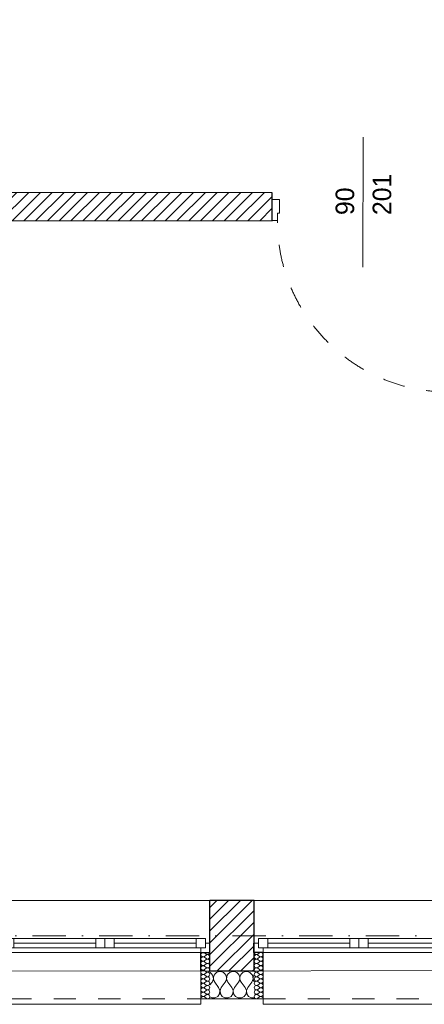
# Model space of a CAD drawing. Header units: millimetres. Extents: x 172139 to 266886, y 89525 to 138225.
# Tile 51 of 72: x 213490 to 215674, y 106825 to 112138. Entities that reach past the tile are written whole.
import ezdxf
from ezdxf.enums import TextEntityAlignment as Align

# ---------------------------------------------------------------- set-up
doc = ezdxf.new("R2010")
doc.units = ezdxf.units.MM
doc.header["$MEASUREMENT"] = 0
doc.linetypes.add('Kropki i Kreski', pattern=[360, 180, -90, 0, -90])
doc.linetypes.add('Przerywana', pattern=[240, 120, -120])
for name, color, linetype in [('Drzwi ArchiCAD', 7, 'Continuous'), ('Konstrukcja - Siatki mod', 7, 'Continuous'), ('KR_INW', 7, 'Continuous'), ('NAPIS_SODON', 7, 'Continuous'), ('Okna ArchiCADa', 7, 'Continuous'), ('Znaczniki drzwi ArchiCADa', 7, 'Continuous')]:
    doc.layers.add(name, color=color, linetype=linetype)
for name, color, linetype, lineweight in [('Drzwi ArchiCAD_Nr_pióra__1', 7, 'Continuous', 13), ('Drzwi ArchiCAD_Nr_pióra__27', 7, 'Continuous', 25), ('KR_INW_Nr_pióra__101', 252, 'Continuous', 5), ('KR_INW_Nr_pióra__27', 7, 'Continuous', 25), ('KR_INW_Nr_pióra__47', 7, 'Continuous', 15), ('NAPIS_SODON_Nr_pióra__1', 7, 'Continuous', 13), ('Okna ArchiCADa_Nr_pióra__1', 7, 'Continuous', 13), ('Okna ArchiCADa_Nr_pióra__27', 7, 'Continuous', 25), ('Znaczniki drzwi ArchiCADa_Nr_pióra__7', 7, 'Continuous', 13)]:
    doc.layers.add(name, color=color, linetype=linetype, lineweight=lineweight)
for name, color, linetype, lineweight, true_color in [('Konstrukcja - Siatki mod_Nr_pióra__48', 7, 'Continuous', 15, 0xa80f02), ('KR_INW_Nr_pióra__102', 7, 'Continuous', 5, 0xcccccc), ('Znaczniki drzwi ArchiCADa_Nr_pióra__20', 7, 'Continuous', 13, 0xb00000)]:
    doc.layers.add(name, color=color, linetype=linetype, lineweight=lineweight, true_color=true_color)
doc.styles.add('GENERATED_STYLE_1', font='txt')
pattern_1 = [(45, (0, 0), (-31.819804, 31.819804), [])]

# ---------------------------------------------------------------- blocks, each defined once
blk = doc.blocks.new('Strop_1', base_point=(179225, 121523.3))
at = {"layer": 'NAPIS_SODON_Nr_pióra__1', "linetype": 'Continuous', "flags": 128}
blk.add_lwpolyline([(179225, 121523.3), (179225.9, 107003.8), (250898.3, 107008.3), (250897.4, 121527.8)], close=True, dxfattribs=at)
blk = doc.blocks.new('*X155')
at = {"layer": 'KR_INW_Nr_pióra__102', "linetype": 'Continuous'}
for p, q in [((214518.8, 106996.2), (214517.5, 106996.8)), ((214526.4, 106989.9), (214518.8, 106996.2)), ((214531.9, 106981.8), (214526.4, 106989.9)), ((214535.1, 106972.5), (214531.9, 106981.8)), ((214533.3, 106953.1), (214535.6, 106962.6)), ((214535.6, 106962.6), (214535.1, 106972.5)), ((214536.3, 106972.5), (214535.9, 106962.6)), ((214535.9, 106962.6), (214538.1, 106953.1)), ((214539.5, 106981.8), (214536.3, 106972.5)), ((214545.1, 106989.9), (214539.5, 106981.8)), ((214552.7, 106996.2), (214545.1, 106989.9)), ((214561.7, 107000.2), (214552.7, 106996.2)), ((214571.4, 107001.6), (214561.7, 107000.2)), ((214581.2, 107000.2), (214571.4, 107001.6)), ((214590.2, 106996.2), (214581.2, 107000.2)), ((214597.8, 106989.9), (214590.2, 106996.2)), ((214603.4, 106981.8), (214597.8, 106989.9)), ((214606.5, 106972.5), (214603.4, 106981.8)), ((214604.8, 106953.1), (214607, 106962.6)), ((214607, 106962.6), (214606.5, 106972.5)), ((214607.8, 106972.5), (214607.3, 106962.6)), ((214607.3, 106962.6), (214609.5, 106953.1)), ((214610.9, 106981.8), (214607.8, 106972.5)), ((214616.5, 106989.9), (214610.9, 106981.8)), ((214624.1, 106996.2), (214616.5, 106989.9)), ((214633.1, 107000.2), (214624.1, 106996.2)), ((214642.9, 107001.6), (214633.1, 107000.2)), ((214652.6, 107000.2), (214642.9, 107001.6)), ((214661.6, 106996.2), (214652.6, 107000.2)), ((214669.2, 106989.9), (214661.6, 106996.2)), ((214674.8, 106981.8), (214669.2, 106989.9)), ((214677.9, 106972.5), (214674.8, 106981.8)), ((214676.2, 106953.1), (214678.4, 106962.6)), ((214678.4, 106962.6), (214677.9, 106972.5)), ((214679.2, 106972.5), (214678.7, 106962.6)), ((214678.7, 106962.6), (214680.9, 106953.1)), ((214682.3, 106981.8), (214679.2, 106972.5)), ((214687.9, 106989.9), (214682.3, 106981.8)), ((214695.5, 106996.2), (214687.9, 106989.9)), ((214704.5, 107000.2), (214695.5, 106996.2)), ((214714.3, 107001.6), (214704.5, 107000.2)), ((214724, 107000.2), (214714.3, 107001.6)), ((214733.1, 106996.2), (214724, 107000.2)), ((214740.6, 106989.9), (214733.1, 106996.2)), ((214746.2, 106981.8), (214740.6, 106989.9)), ((214749.4, 106972.5), (214746.2, 106981.8)), ((214747.6, 106953.1), (214749.9, 106962.6)), ((214749.9, 106962.6), (214749.4, 106972.5)), ((214750.6, 106972.5), (214750.1, 106962.6)), ((214750.1, 106962.6), (214752.4, 106953.1)), ((214753.8, 106981.8), (214750.6, 106972.5)), ((214755.1, 106983.7), (214753.8, 106981.8)), ((214517.5, 106929.7), (214528.6, 106944.4)), ((214528.6, 106944.4), (214533.3, 106953.1)), ((214538.1, 106953.1), (214542.9, 106944.4)), ((214564.3, 106915.9), (214542.9, 106944.4)), ((214571, 106899.8), (214564.3, 106915.9)), ((214578.6, 106915.9), (214571.8, 106899.8)), ((214578.6, 106915.9), (214600, 106944.4)), ((214600, 106944.4), (214604.8, 106953.1)), ((214609.5, 106953.1), (214614.3, 106944.4)), ((214635.7, 106915.9), (214614.3, 106944.4)), ((214642.4, 106899.8), (214635.7, 106915.9)), ((214650, 106915.9), (214643.3, 106899.8)), ((214650, 106915.9), (214671.4, 106944.4)), ((214671.4, 106944.4), (214676.2, 106953.1)), ((214680.9, 106953.1), (214685.7, 106944.4)), ((214707.1, 106915.9), (214685.7, 106944.4)), ((214713.9, 106899.8), (214707.1, 106915.9)), ((214721.4, 106915.9), (214714.7, 106899.8)), ((214721.4, 106915.9), (214742.9, 106944.4)), ((214742.9, 106944.4), (214747.6, 106953.1)), ((214752.4, 106953.1), (214755.1, 106948.2)), ((214517.5, 106864.9), (214527, 106859.8)), ((214527, 106859.8), (214544.4, 106859.8)), ((214544.4, 106859.8), (214559.7, 106868)), ((214559.7, 106868), (214569.4, 106882.5)), ((214569.4, 106882.5), (214571, 106899.8)), ((214571.8, 106899.8), (214573.5, 106882.5)), ((214573.5, 106882.5), (214583.1, 106868)), ((214583.1, 106868), (214598.4, 106859.8)), ((214598.4, 106859.8), (214615.8, 106859.8)), ((214615.8, 106859.8), (214631.2, 106868)), ((214631.2, 106868), (214640.8, 106882.5)), ((214640.8, 106882.5), (214642.4, 106899.8)), ((214643.3, 106899.8), (214644.9, 106882.5)), ((214644.9, 106882.5), (214654.5, 106868)), ((214654.5, 106868), (214669.9, 106859.8)), ((214669.9, 106859.8), (214687.3, 106859.8)), ((214687.3, 106859.8), (214702.6, 106868)), ((214702.6, 106868), (214712.2, 106882.5)), ((214712.2, 106882.5), (214713.9, 106899.8)), ((214714.7, 106899.8), (214716.3, 106882.5)), ((214716.3, 106882.5), (214726, 106868)), ((214726, 106868), (214741.3, 106859.8)), ((214741.3, 106859.8), (214755.1, 106859.8))]:
    blk.add_line(p, q, dxfattribs=at)
blk = doc.blocks.new('*X194')
at = {"layer": 'KR_INW_Nr_pióra__102', "linetype": 'Continuous'}
for p, q in [((214497.3, 107095.6), (214487.7, 107102.8)), ((214497.3, 107090.9), (214487.7, 107083.7)), ((214497.3, 107071.8), (214487.7, 107079)), ((214497.3, 107067), (214487.7, 107059.9)), ((214497.3, 107048), (214487.7, 107055.1)), ((214497.3, 107043.2), (214487.7, 107036.1)), ((214497.3, 107024.2), (214487.7, 107031.3)), ((214497.3, 107019.4), (214487.7, 107012.3)), ((214497.3, 107000.4), (214487.7, 107007.5)), ((214497.3, 106995.6), (214487.7, 106988.5)), ((214497.3, 106976.6), (214487.7, 106983.7)), ((214497.3, 106971.8), (214487.7, 106964.7)), ((214497.3, 106952.8), (214487.7, 106959.9)), ((214497.3, 106948), (214487.7, 106940.9)), ((214497.3, 106929), (214487.7, 106936.1)), ((214497.3, 106924.2), (214487.7, 106917)), ((214497.3, 106905.1), (214487.7, 106912.3)), ((214497.3, 106900.4), (214487.7, 106893.2)), ((214497.3, 106881.3), (214487.7, 106888.5)), ((214497.3, 106876.6), (214487.7, 106869.4)), ((214497.3, 106857.5), (214487.7, 106864.7))]:
    blk.add_line(p, q, dxfattribs=at)
for centre, start, end in [((214480.6, 107093.2), 53.1301, 180), ((214480.6, 107093.2), 180, 306.8699), ((214480.6, 107069.4), 53.1301, 180), ((214480.6, 107069.4), 180, 306.8699), ((214504.4, 107105.1), 233.1301, 0), ((214504.4, 107081.3), 233.1301, 126.8699), ((214504.4, 107057.5), 233.1301, 126.8699), ((214480.6, 107045.6), 53.1301, 180), ((214480.6, 107045.6), 180, 306.8699), ((214480.6, 107021.8), 53.1301, 180), ((214480.6, 107021.8), 180, 306.8699), ((214480.6, 106998), 53.1301, 180), ((214504.4, 107033.7), 233.1301, 126.8699), ((214504.4, 107009.9), 233.1301, 126.8699), ((214480.6, 106998), 180, 306.8699), ((214480.6, 106974.2), 53.1301, 180), ((214480.6, 106974.2), 180, 306.8699), ((214480.6, 106950.4), 53.1301, 180), ((214504.4, 106986.1), 233.1301, 126.8699), ((214504.4, 106962.3), 233.1301, 126.8699), ((214480.6, 106950.4), 180, 306.8699), ((214480.6, 106926.6), 53.1301, 180), ((214480.6, 106926.6), 180, 306.8699), ((214480.6, 106902.8), 53.1301, 180), ((214480.6, 106902.8), 180, 306.8699), ((214504.4, 106938.5), 233.1301, 126.8699), ((214504.4, 106914.7), 233.1301, 126.8699), ((214504.4, 106890.9), 233.1301, 126.8699), ((214480.6, 106879), 53.1301, 180), ((214480.6, 106879), 180, 306.8699), ((214480.6, 106855.1), 53.1301, 180), ((214504.4, 106867), 233.1301, 126.8699)]:
    blk.add_arc(centre, 11.9, start, end, dxfattribs=at)
blk = doc.blocks.new('*X195')
at = {"layer": 'KR_INW_Nr_pióra__102', "linetype": 'Continuous'}
for p, q in [((214775.3, 107095.6), (214784.8, 107102.8)), ((214775.3, 107090.9), (214784.8, 107083.7)), ((214775.3, 107071.8), (214784.8, 107079)), ((214775.3, 107067), (214784.8, 107059.9)), ((214775.3, 107048), (214784.8, 107055.1)), ((214775.3, 107043.2), (214784.8, 107036.1)), ((214775.3, 107024.2), (214784.8, 107031.3)), ((214775.3, 107019.4), (214784.8, 107012.3)), ((214775.3, 107000.4), (214784.8, 107007.5)), ((214775.3, 106995.6), (214784.8, 106988.5)), ((214775.3, 106976.6), (214784.8, 106983.7)), ((214775.3, 106971.8), (214784.8, 106964.7)), ((214775.3, 106952.8), (214784.8, 106959.9)), ((214775.3, 106948), (214784.8, 106940.9)), ((214775.3, 106929), (214784.8, 106936.1)), ((214775.3, 106924.2), (214784.8, 106917)), ((214775.3, 106905.1), (214784.8, 106912.3)), ((214775.3, 106900.4), (214784.8, 106893.2)), ((214775.3, 106881.3), (214784.8, 106888.5)), ((214775.3, 106876.6), (214784.8, 106869.4)), ((214775.3, 106857.5), (214784.8, 106864.7))]:
    blk.add_line(p, q, dxfattribs=at)
for centre, start, end in [((214768.2, 107105.1), 180, 306.8699), ((214768.2, 107081.3), 53.1301, 306.8699), ((214768.2, 107057.5), 53.1301, 306.8699), ((214792, 107093.2), 0, 126.8699), ((214792, 107093.2), 233.1301, 0), ((214792, 107069.4), 0, 126.8699), ((214792, 107069.4), 233.1301, 0), ((214768.2, 107033.7), 53.1301, 306.8699), ((214768.2, 107009.9), 53.1301, 306.8699), ((214792, 107045.6), 0, 126.8699), ((214792, 107045.6), 233.1301, 0), ((214792, 107021.8), 0, 126.8699), ((214792, 107021.8), 233.1301, 0), ((214792, 106998), 0, 126.8699), ((214768.2, 106986.1), 53.1301, 306.8699), ((214768.2, 106962.3), 53.1301, 306.8699), ((214792, 106998), 233.1301, 0), ((214792, 106974.2), 0, 126.8699), ((214792, 106974.2), 233.1301, 0), ((214792, 106950.4), 0, 126.8699), ((214768.2, 106938.5), 53.1301, 306.8699), ((214768.2, 106914.7), 53.1301, 306.8699), ((214768.2, 106890.9), 53.1301, 306.8699), ((214792, 106950.4), 233.1301, 0), ((214792, 106926.6), 0, 126.8699), ((214792, 106926.6), 233.1301, 0), ((214792, 106902.8), 0, 126.8699), ((214792, 106902.8), 233.1301, 0), ((214768.2, 106867), 53.1301, 306.8699), ((214792, 106879), 0, 126.8699), ((214792, 106879), 233.1301, 0), ((214792, 106855.1), 0, 126.8699)]:
    blk.add_arc(centre, 11.9, start, end, dxfattribs=at)
blk = doc.blocks.new('Okno dwuskrzydłowe 19_5')
at = {"layer": 'Okna ArchiCADa_Nr_pióra__1', "linetype": 'Continuous'}
for p, q in [((-566.8, 230), (566.8, 230)), ((-566.8, 0), (-541.8, 0)), ((-541.8, 25), (-491.8, 25)), ((-541.8, -25), (-541.8, 25)), ((-541.8, 0), (-541.8, -25)), ((-491.8, 25), (-50, 25)), ((-491.8, 25), (-491.8, -25)), ((-491.8, 25), (-50, 25)), ((-491.8, 0), (-50, 0)), ((-50, -25), (-50, 25)), ((-50, 25), (0, 25)), ((0, 25), (0, -25)), ((0, 25), (50, 25)), ((0, -25), (0, 25)), ((50, 25), (491.8, 25)), ((50, 25), (50, -25)), ((50, 25), (491.8, 25)), ((50, 0), (491.8, 0)), ((491.8, -25), (491.8, 25)), ((491.8, 25), (541.8, 25)), ((541.8, 25), (541.8, -25)), ((541.8, -25), (541.8, 0)), ((541.8, 0), (566.8, 0)), ((-516.8, -50), (-566.8, -50)), ((-541.8, -25), (-516.8, -25)), ((-491.8, -25), (-541.8, -25)), ((-516.8, -25), (-516.8, -50)), ((0, -50), (-516.8, -50)), ((-50, -25), (-491.8, -25)), ((0, -25), (-50, -25)), ((50, -25), (0, -25)), ((516.8, -50), (0, -50)), ((491.8, -25), (50, -25)), ((541.8, -25), (491.8, -25)), ((516.8, -50), (516.8, -25)), ((516.8, -25), (541.8, -25)), ((566.8, -50), (516.8, -50)), ((-516.8, -300), (-516.8, -330)), ((516.8, -330), (516.8, -300)), ((-516.8, -330), (516.8, -330))]:
    blk.add_line(p, q, dxfattribs=at)
at = {"layer": 'Okna ArchiCADa_Nr_pióra__1', "linetype": 'Przerywana'}
blk.add_line((-516.8, -300), (516.8, -300), dxfattribs=at)
at = {"layer": 'Okna ArchiCADa_Nr_pióra__27', "linetype": 'Continuous'}
for p, q in [((-566.8, -50), (-566.8, 0)), ((566.8, -50), (566.8, 0)), ((-516.8, -50), (-566.8, -50)), ((516.8, -50), (566.8, -50))]:
    blk.add_line(p, q, dxfattribs=at)
blk = doc.blocks.new('Ściana_3', base_point=(179075.1, 106855.1))
at = {"layer": 'KR_INW_Nr_pióra__101', "linetype": 'Continuous'}
h = blk.add_hatch(dxfattribs=at)
h.set_pattern_fill('Cegła_licówka', color=256, style=0, pattern_type=2)
h.set_pattern_definition(pattern_1)
h.paths.add_polyline_path([(214517.5, 107105.1), (214517.5, 107005.1), (214755.1, 107005.1), (214755.1, 107105.1), (214755.1, 107155.1), (214755.1, 107385.1), (214517.5, 107385.1), (214517.5, 107155.1)])
at = {"layer": 'KR_INW_Nr_pióra__27', "linetype": 'Continuous'}
for p, q in [((214517.5, 107155.1), (214517.5, 107385.1)), ((214755.1, 107155.1), (214755.1, 107385.1)), ((214517.5, 107105.1), (214517.5, 107155.1)), ((214755.1, 107105.1), (214755.1, 107155.1)), ((214467.5, 107005.1), (214467.5, 107105.1)), ((214467.5, 107105.1), (214517.5, 107105.1)), ((214517.5, 107005.1), (214517.5, 107105.1)), ((214755.1, 107005.1), (214755.1, 107105.1)), ((214805.1, 107105.1), (214755.1, 107105.1)), ((214805.1, 107005.1), (214805.1, 107105.1)), ((214517.5, 107005.1), (214755.1, 107005.1))]:
    blk.add_line(p, q, dxfattribs=at)
at = {"layer": 'KR_INW_Nr_pióra__27', "linetype": 'Continuous', "flags": 128}
blk.add_lwpolyline([(214755.1, 107385.1), (214517.5, 107385.1)], dxfattribs=at)
at = {"layer": 'KR_INW_Nr_pióra__47', "linetype": 'Continuous'}
for p, q in [((214517.5, 107105.1), (214467.5, 107105.1)), ((214467.5, 107105.1), (214467.5, 106855.1)), ((214755.1, 107105.1), (214805.1, 107105.1)), ((214805.1, 107105.1), (214805.1, 106855.1)), ((214467.5, 106855.1), (214467.5, 107005.1)), ((214805.1, 106855.1), (214805.1, 107005.1)), ((214517.5, 106855.1), (214467.5, 106855.1)), ((214755.1, 106855.1), (214805.1, 106855.1))]:
    blk.add_line(p, q, dxfattribs=at)
at = {"layer": 'KR_INW_Nr_pióra__47', "linetype": 'Continuous', "flags": 128}
blk.add_lwpolyline([(214517.5, 106855.1), (214755.1, 106855.1)], dxfattribs=at)
at = {"layer": 'KR_INW'}
for name in ['*X194', '*X195', '*X155']:
    blk.add_blockref(name, (0, 0), dxfattribs=at)
at = {"layer": 'Okna ArchiCADa', "color": 21, "linetype": 'Continuous', "lineweight": 13, "true_color": 0xff9955, "zscale": 1000}
for p in [(213950.7, 107155.1), (215321.8, 107155.1)]:
    blk.add_blockref('Okno dwuskrzydłowe 19_5', p, dxfattribs=at)
blk = doc.blocks.new('Drzwi 19_13')
at = {"layer": 'Drzwi ArchiCAD_Nr_pióra__1', "linetype": 'Continuous'}
for p, q in [((422, 0), (422, 924)), ((422, 924), (462, 924)), ((462, 924), (462, 0)), ((-462, 0), (-490, 0)), ((-490, 0), (-490, -115)), ((-462, -40), (-462, 0)), ((462, 0), (422, 0)), ((490, 0), (462, 0)), ((462, 0), (462, -40)), ((490, -115), (490, 0)), ((-450, -40), (-462, -40)), ((-450, -115), (-450, -40)), ((462, -40), (450, -40)), ((450, -40), (450, -115)), ((-490, -115), (-450, -115)), ((450, -115), (490, -115))]:
    blk.add_line(p, q, dxfattribs=at)
at = {"layer": 'Drzwi ArchiCAD_Nr_pióra__1', "linetype": 'Przerywana'}
blk.add_arc((462, 0), 924, 90, 180, dxfattribs=at)
at = {"layer": 'Drzwi ArchiCAD_Nr_pióra__27', "linetype": 'Continuous'}
for p, q in [((-490, 0), (-490, -115)), ((490, 0), (490, -115))]:
    blk.add_line(p, q, dxfattribs=at)
blk = doc.blocks.new('Znacznik Wym 19_12')
at = {"layer": 'Znaczniki drzwi ArchiCADa_Nr_pióra__20', "linetype": 'Continuous'}
blk.add_line((0, -400), (0, 300), dxfattribs=at)
at = {"layer": 'Znaczniki drzwi ArchiCADa_Nr_pióra__7', "style": 'GENERATED_STYLE_1'}
for tag, rotation, p in [('AC_MarkerText_3', 270, (-182.4, 72.7)), ('AC_MarkerText_2', 270, (17.6, 72.7)), ('AC_MarkerText_5', 180, (-108.8, -133))]:
    blk.add_attdef(tag, text='', height=100, rotation=rotation, dxfattribs=at).set_placement(p, align=Align.BOTTOM_LEFT)
blk = doc.blocks.new('Ściana_34', base_point=(207868.7, 111207.8))
at = {"layer": 'KR_INW_Nr_pióra__101', "linetype": 'Continuous'}
h = blk.add_hatch(dxfattribs=at)
h.set_pattern_fill('Cegła_licówka', color=256, style=0, pattern_type=2)
h.set_pattern_definition(pattern_1)
h.paths.add_polyline_path([(211693.6, 111055.6), (214853.3, 111053.8), (214853.3, 111168.8), (214853.4, 111203.8), (211693.7, 111205.6), (211693.7, 111170.6)])
at = {"layer": 'KR_INW_Nr_pióra__27', "linetype": 'Continuous'}
for p, q in [((214853.3, 111168.8), (214853.4, 111203.8)), ((214853.3, 111053.8), (214853.3, 111168.8))]:
    blk.add_line(p, q, dxfattribs=at)
at = {"layer": 'KR_INW_Nr_pióra__27', "linetype": 'Continuous', "flags": 128}
for points in [[(214853.4, 111203.8), (211693.7, 111205.6)], [(212346.4, 111055.3), (214853.3, 111053.8)]]:
    blk.add_lwpolyline(points, dxfattribs=at)
at = {"layer": 'Drzwi ArchiCAD', "linetype": 'Continuous', "xscale": -1, "zscale": 1000, "rotation": 179.9679760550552}
blk.add_blockref('Drzwi 19_13', (215343.3, 111053.6), dxfattribs=at)
at = {"layer": 'Znaczniki drzwi ArchiCADa', "color": 14, "lineweight": 13, "true_color": 0xb00000}
ref = blk.add_blockref('Znacznik Wym 19_12', (215343.4, 111203.6), dxfattribs=dict(at, rotation=359.9679760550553))
ref.add_attrib('AC_MarkerText_2', '90', dxfattribs={"layer": 'Znaczniki drzwi ArchiCADa_Nr_pióra__7', "color": 7, "height": 100, "rotation": 89.968, "style": 'GENERATED_STYLE_1'}).set_placement((215325.6, 111084.2), align=Align.BOTTOM_LEFT)
ref.add_attrib('AC_MarkerText_3', '201', dxfattribs={"layer": 'Znaczniki drzwi ArchiCADa_Nr_pióra__7', "color": 7, "height": 100, "rotation": 89.968, "style": 'GENERATED_STYLE_1'}).set_placement((215525.6, 111084.1), align=Align.BOTTOM_LEFT)
blk = doc.blocks.new('Standardowy znacznik siatki_10')
at = {"layer": 'Konstrukcja - Siatki mod_Nr_pióra__48', "linetype": 'Kropki i Kreski'}
blk.add_line((1000, 0), (72912, 0), dxfattribs=at)

msp = doc.modelspace()

# ---------------------------------------------------------------- block references
at = {"layer": 'Konstrukcja - Siatki mod', "color": 8, "linetype": 'Continuous', "lineweight": 13, "zscale": 1000}
msp.add_blockref('Standardowy znacznik siatki_10', (177989.3, 107195.1), dxfattribs=at)
at = {"layer": 'KR_INW'}
for name, p in [('Ściana_34', (207868.7, 111207.8)), ('Ściana_3', (179075.1, 106855.1))]:
    msp.add_blockref(name, p, dxfattribs=at)
at = {"layer": 'NAPIS_SODON', "linetype": 'Continuous'}
msp.add_blockref('Strop_1', (179225, 121523.3), dxfattribs=at)

doc.saveas('drawing.dxf')
